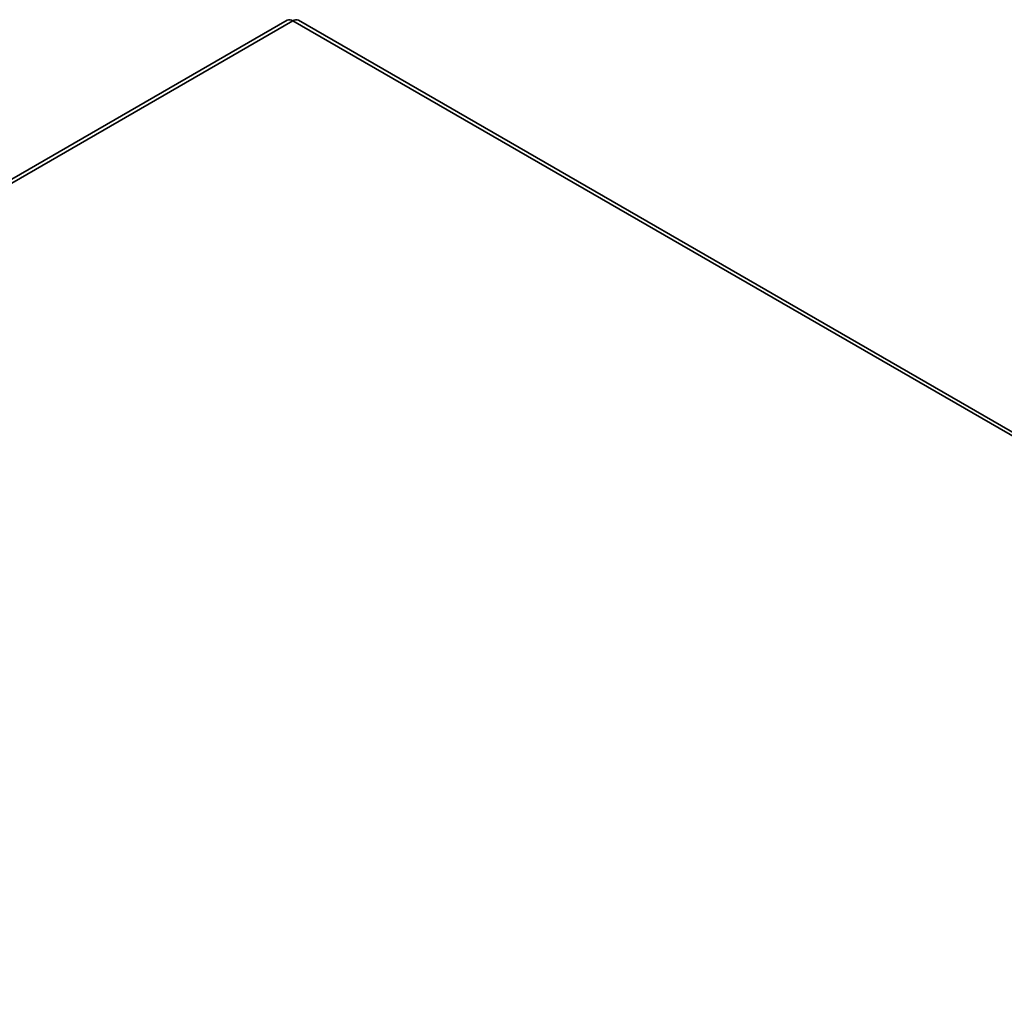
# Model space of a CAD drawing. Header units: millimetres. Extents: x 0 to 420, y 0 to 297.
# Tile 106 of 119: x 305 to 343, y 153 to 191. Entities that reach past the tile are written whole.
import ezdxf

# ---------------------------------------------------------------- set-up
doc = ezdxf.new("R2010")
doc.units = ezdxf.units.MM

msp = doc.modelspace()

# ---------------------------------------------------------------- linework, layer by layer
at = {"color": 7, "linetype": 'Continuous', "lineweight": 35}
for p, q in [((315.1813, 191.2183), (256.5072, 157.3465)), ((315.4062, 191.196), (256.681, 157.2947)), ((401.3904, 141.5584), (315.4062, 191.196)), ((401.6154, 141.5807), (315.6312, 191.2183))]:
    msp.add_line(p, q, dxfattribs=at)
for centre, start, end in [((315.2744, 191.012), 54.38255, 114.30743), ((315.5381, 191.012), 65.69257, 125.61745)]:
    msp.add_arc(centre, 0.2263, start, end, dxfattribs=at)

doc.saveas('drawing.dxf')
